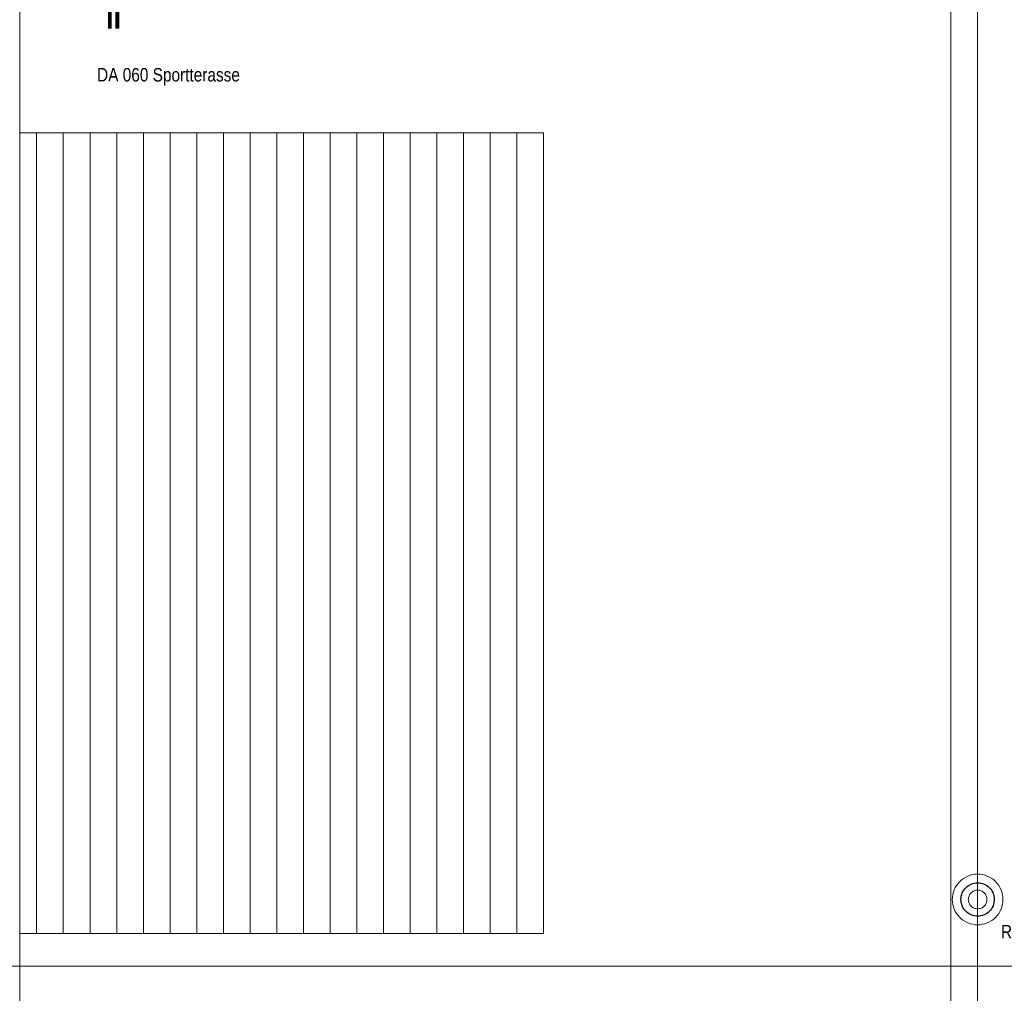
# Model space of a CAD drawing. Extents: x -720 to 300, y 62 to 1112.
# Tile 41 of 60: x -600 to -453, y 831 to 977. Entities that reach past the tile are written whole.
import ezdxf
from ezdxf.lldxf.tags import DXFTag

# ---------------------------------------------------------------- set-up
doc = ezdxf.new("R2010")
doc.units = 0
doc.layers.get('0').update_dxf_attribs({"lineweight": 13})
for name, color, linetype, lineweight, true_color in [('30 -36 Dächer- 3 Dachbeläge', 9, 'Continuous', 15, 0x808080), ('60- 61 allgemeine Ausstattung- 4 Terrassen', 9, 'Continuous', 9, 0x808080), ('70 -72 Beschriftung- 1 Beschriftung allgemein', 7, 'Continuous', 9, 0xff6633)]:
    doc.layers.add(name, color=color, linetype=linetype, lineweight=lineweight, true_color=true_color)
doc.layers.add('70 -71 Achsen- 1 Gebäudeachsen', color=7, linetype='STRICHPUNKT2-A06DN9U3MF', lineweight=18)
doc.layers.add('70 -72 Beschriftung- 5 Höhenkoten', color=7, linetype='Continuous', lineweight=15)
doc.styles.get("Standard").update_dxf_attribs({"font": 'ARIALN.TTF'})
tags = doc.linetypes.add('grob-A06DN9U4MF', pattern=[14, 3, -8, 3]).pattern_tags.tags
tags[8:9] = [DXFTag(74, 4), DXFTag(75, 0), DXFTag(340, '0'), DXFTag(46, 0.0), DXFTag(50, 0.0), DXFTag(44, 0.0), DXFTag(45, 0.0)]
tags[6:7] = [DXFTag(74, 4), DXFTag(75, 0), DXFTag(340, '0'), DXFTag(46, 0.0), DXFTag(50, 0.0), DXFTag(44, 0.0), DXFTag(45, 0.0)]
tags[4:5] = [DXFTag(74, 4), DXFTag(75, 0), DXFTag(340, '0'), DXFTag(46, 0.0), DXFTag(50, 0.0), DXFTag(44, 0.0), DXFTag(45, 0.0)]
tags = doc.linetypes.add('STRICHPUNKT2-A06DN9U3MF', pattern=[12.7, 6.35, -3.175, 0, -3.175]).pattern_tags.tags
tags[10:11] = [DXFTag(74, 4), DXFTag(75, 0), DXFTag(340, '0'), DXFTag(46, 0.0), DXFTag(50, 0.0), DXFTag(44, 0.0), DXFTag(45, 0.0)]
tags[8:9] = [DXFTag(74, 4), DXFTag(75, 0), DXFTag(340, '0'), DXFTag(46, 0.0), DXFTag(50, 0.0), DXFTag(44, 0.0), DXFTag(45, 0.0)]
tags[6:7] = [DXFTag(74, 4), DXFTag(75, 0), DXFTag(340, '0'), DXFTag(46, 0.0), DXFTag(50, 0.0), DXFTag(44, 0.0), DXFTag(45, 0.0)]
tags[4:5] = [DXFTag(74, 4), DXFTag(75, 0), DXFTag(340, '0'), DXFTag(46, 0.0), DXFTag(50, 0.0), DXFTag(44, 0.0), DXFTag(45, 0.0)]

# ---------------------------------------------------------------- blocks, each defined once
blk = doc.blocks.new('Referenz-A06DN9U5MF')
at = {"layer": '30 -36 Dächer- 3 Dachbeläge', "color": 0, "linetype": 'Continuous', "ltscale": 0.15}
blk.add_line((-600.45, 766.51), (-600.45, 1008.31), dxfattribs=at)
at = {"layer": '60- 61 allgemeine Ausstattung- 4 Terrassen', "color": 0, "linetype": 'Continuous', "ltscale": 0.13}
blk.add_line((-460.85, 770.91), (-460.85, 1003.91), dxfattribs=at)
at = {"layer": '60- 61 allgemeine Ausstattung- 4 Terrassen', "color": 0}
for p, q in [((-600.45, 959.81), (-521.91, 959.81)), ((-600.45, 839.81), (-600.45, 959.81)), ((-597.91, 959.81), (-597.91, 839.81)), ((-593.91, 959.81), (-593.91, 839.81)), ((-589.91, 959.81), (-589.91, 839.81)), ((-585.91, 959.81), (-585.91, 839.81)), ((-581.91, 959.81), (-581.91, 839.81)), ((-577.91, 959.81), (-577.91, 839.81)), ((-573.91, 959.81), (-573.91, 839.81)), ((-569.91, 959.81), (-569.91, 839.81)), ((-565.91, 959.81), (-565.91, 839.81)), ((-561.91, 959.81), (-561.91, 839.81)), ((-557.91, 959.81), (-557.91, 839.81)), ((-553.91, 959.81), (-553.91, 839.81)), ((-549.91, 959.81), (-549.91, 839.81)), ((-545.91, 959.81), (-545.91, 839.81)), ((-541.91, 959.81), (-541.91, 839.81)), ((-537.91, 959.81), (-537.91, 839.81)), ((-533.91, 959.81), (-533.91, 839.81)), ((-529.91, 959.81), (-529.91, 839.81)), ((-525.91, 959.81), (-525.91, 839.81)), ((-521.91, 959.81), (-521.91, 839.81)), ((-521.91, 839.81), (-600.45, 839.81))]:
    blk.add_line(p, q, dxfattribs=at)
at = {"layer": '60- 61 allgemeine Ausstattung- 4 Terrassen', "color": 0, "lineweight": 25}
for p, q in [((-457.81, 847.22), (-457.58, 847.3)), ((-457.58, 847.3), (-457.34, 847.36)), ((-457.34, 847.36), (-457.09, 847.4)), ((-457.09, 847.4), (-456.85, 847.41)), ((-456.85, 847.41), (-456.6, 847.4)), ((-456.6, 847.4), (-456.36, 847.36)), ((-456.36, 847.36), (-456.12, 847.3)), ((-456.12, 847.3), (-455.89, 847.22)), ((-459.24, 845.64), (-459.16, 845.87)), ((-459.16, 845.87), (-459.05, 846.09)), ((-459.05, 846.09), (-458.93, 846.3)), ((-458.93, 846.3), (-458.78, 846.5)), ((-458.78, 846.5), (-458.62, 846.68)), ((-458.62, 846.68), (-458.44, 846.84)), ((-458.44, 846.84), (-458.24, 846.99)), ((-458.24, 846.99), (-458.03, 847.12)), ((-458.03, 847.12), (-457.81, 847.22)), ((-455.89, 847.22), (-455.67, 847.12)), ((-455.67, 847.12), (-455.46, 846.99)), ((-455.46, 846.99), (-455.26, 846.84)), ((-455.26, 846.84), (-455.08, 846.68)), ((-455.08, 846.68), (-454.92, 846.5)), ((-454.92, 846.5), (-454.77, 846.3)), ((-454.77, 846.3), (-454.65, 846.09)), ((-454.65, 846.09), (-454.54, 845.87)), ((-454.54, 845.87), (-454.46, 845.64)), ((-459.35, 844.91), (-459.34, 845.16)), ((-459.34, 844.67), (-459.35, 844.91)), ((-459.34, 845.16), (-459.3, 845.4)), ((-459.3, 844.42), (-459.34, 844.67)), ((-459.3, 845.4), (-459.24, 845.64)), ((-459.24, 844.19), (-459.3, 844.42)), ((-454.46, 845.64), (-454.4, 845.4)), ((-454.4, 844.42), (-454.46, 844.19)), ((-454.4, 845.4), (-454.36, 845.16)), ((-454.36, 844.67), (-454.4, 844.42)), ((-454.36, 845.16), (-454.35, 844.91)), ((-454.35, 844.91), (-454.36, 844.67)), ((-459.16, 843.96), (-459.24, 844.19)), ((-459.05, 843.73), (-459.16, 843.96)), ((-458.93, 843.52), (-459.05, 843.73)), ((-458.78, 843.33), (-458.93, 843.52)), ((-458.62, 843.14), (-458.78, 843.33)), ((-458.44, 842.98), (-458.62, 843.14)), ((-458.24, 842.83), (-458.44, 842.98)), ((-458.03, 842.71), (-458.24, 842.83)), ((-455.46, 842.83), (-455.67, 842.71)), ((-455.26, 842.98), (-455.46, 842.83)), ((-455.08, 843.14), (-455.26, 842.98)), ((-454.92, 843.33), (-455.08, 843.14)), ((-454.77, 843.52), (-454.92, 843.33)), ((-454.65, 843.73), (-454.77, 843.52)), ((-454.54, 843.96), (-454.65, 843.73)), ((-454.46, 844.19), (-454.54, 843.96)), ((-457.81, 842.6), (-458.03, 842.71)), ((-457.58, 842.52), (-457.81, 842.6)), ((-457.34, 842.46), (-457.58, 842.52)), ((-457.09, 842.42), (-457.34, 842.46)), ((-456.85, 842.41), (-457.09, 842.42)), ((-456.6, 842.42), (-456.85, 842.41)), ((-456.36, 842.46), (-456.6, 842.42)), ((-456.12, 842.52), (-456.36, 842.46)), ((-455.89, 842.6), (-456.12, 842.52)), ((-455.67, 842.71), (-455.89, 842.6))]:
    blk.add_line(p, q, dxfattribs=at)
at = {"layer": '70 -71 Achsen- 1 Gebäudeachsen', "color": 0, "linetype": 'STRICHPUNKT2-A06DN9U3MF', "ltscale": 0.18}
for p, q in [((-456.85, 1084.85), (-456.85, 85.41)), ((-682.49, 834.91), (76.46, 834.91))]:
    blk.add_line(p, q, dxfattribs=at)
at = {"layer": '70 -72 Beschriftung- 1 Beschriftung allgemein', "color": 0, "linetype": 'grob-A06DN9U4MF', "ltscale": 0.13}
for p, q in [((-457.22, 848.69), (-456.85, 848.71)), ((-456.85, 848.71), (-456.48, 848.69)), ((-460.01, 847.02), (-459.79, 847.32)), ((-459.79, 847.32), (-459.54, 847.6)), ((-459.54, 847.6), (-459.26, 847.85)), ((-459.26, 847.85), (-458.96, 848.07)), ((-458.96, 848.07), (-458.64, 848.26)), ((-458.64, 848.26), (-458.3, 848.42)), ((-458.3, 848.42), (-457.95, 848.55)), ((-457.95, 848.55), (-457.59, 848.64)), ((-457.59, 848.64), (-457.22, 848.69)), ((-456.48, 848.69), (-456.11, 848.64)), ((-456.11, 848.64), (-455.75, 848.55)), ((-455.75, 848.55), (-455.4, 848.42)), ((-455.4, 848.42), (-455.06, 848.26)), ((-455.06, 848.26), (-454.74, 848.07)), ((-454.74, 848.07), (-454.44, 847.85)), ((-454.44, 847.85), (-454.16, 847.6)), ((-454.16, 847.6), (-453.91, 847.32)), ((-453.91, 847.32), (-453.69, 847.02)), ((-460.58, 845.65), (-460.49, 846.02)), ((-460.49, 846.02), (-460.36, 846.37)), ((-460.36, 846.37), (-460.2, 846.7)), ((-460.2, 846.7), (-460.01, 847.02)), ((-453.69, 847.02), (-453.5, 846.7)), ((-453.5, 846.7), (-453.34, 846.37)), ((-453.34, 846.37), (-453.21, 846.02)), ((-453.21, 846.02), (-453.12, 845.65)), ((-460.65, 844.91), (-460.63, 845.28)), ((-460.63, 844.54), (-460.65, 844.91)), ((-460.63, 845.28), (-460.58, 845.65)), ((-460.58, 844.17), (-460.63, 844.54)), ((-453.12, 845.65), (-453.07, 845.28)), ((-453.07, 844.54), (-453.12, 844.17)), ((-453.07, 845.28), (-453.05, 844.91)), ((-453.05, 844.91), (-453.07, 844.54)), ((-460.49, 843.81), (-460.58, 844.17)), ((-460.36, 843.46), (-460.49, 843.81)), ((-460.2, 843.12), (-460.36, 843.46)), ((-460.01, 842.8), (-460.2, 843.12)), ((-459.79, 842.5), (-460.01, 842.8)), ((-453.69, 842.8), (-453.91, 842.5)), ((-453.5, 843.12), (-453.69, 842.8)), ((-453.34, 843.46), (-453.5, 843.12)), ((-453.21, 843.81), (-453.34, 843.46)), ((-453.12, 844.17), (-453.21, 843.81)), ((-459.54, 842.23), (-459.79, 842.5)), ((-459.26, 841.97), (-459.54, 842.23)), ((-458.96, 841.75), (-459.26, 841.97)), ((-458.64, 841.56), (-458.96, 841.75)), ((-458.3, 841.4), (-458.64, 841.56)), ((-457.95, 841.28), (-458.3, 841.4)), ((-455.4, 841.4), (-455.75, 841.28)), ((-455.06, 841.56), (-455.4, 841.4)), ((-454.74, 841.75), (-455.06, 841.56)), ((-454.44, 841.97), (-454.74, 841.75)), ((-454.16, 842.23), (-454.44, 841.97)), ((-453.91, 842.5), (-454.16, 842.23)), ((-457.59, 841.19), (-457.95, 841.28)), ((-457.22, 841.13), (-457.59, 841.19)), ((-456.85, 841.11), (-457.22, 841.13)), ((-456.48, 841.13), (-456.85, 841.11)), ((-456.11, 841.19), (-456.48, 841.13)), ((-455.75, 841.28), (-456.11, 841.19))]:
    blk.add_line(p, q, dxfattribs=at)
at = {"layer": '70 -72 Beschriftung- 1 Beschriftung allgemein', "color": 0, "linetype": 'Continuous', "ltscale": 0.13}
for p, q in [((-458.01, 845.69), (-457.93, 845.8)), ((-457.93, 845.8), (-457.84, 845.9)), ((-457.84, 845.9), (-457.74, 845.99)), ((-457.74, 845.99), (-457.63, 846.08)), ((-457.63, 846.08), (-457.51, 846.15)), ((-457.51, 846.15), (-457.39, 846.21)), ((-457.39, 846.21), (-457.26, 846.25)), ((-457.26, 846.25), (-457.12, 846.29)), ((-457.12, 846.29), (-456.99, 846.31)), ((-456.99, 846.31), (-456.85, 846.31)), ((-456.85, 846.31), (-456.71, 846.31)), ((-456.71, 846.31), (-456.58, 846.29)), ((-456.58, 846.29), (-456.44, 846.25)), ((-456.44, 846.25), (-456.31, 846.21)), ((-456.31, 846.21), (-456.19, 846.15)), ((-456.19, 846.15), (-456.07, 846.08)), ((-456.07, 846.08), (-455.96, 845.99)), ((-455.96, 845.99), (-455.86, 845.9)), ((-455.86, 845.9), (-455.77, 845.8)), ((-455.77, 845.8), (-455.69, 845.69)), ((-458.25, 844.91), (-458.24, 845.05)), ((-458.24, 844.77), (-458.25, 844.91)), ((-458.24, 845.05), (-458.22, 845.19)), ((-458.22, 844.64), (-458.24, 844.77)), ((-458.22, 845.19), (-458.19, 845.32)), ((-458.19, 844.51), (-458.22, 844.64)), ((-458.19, 845.32), (-458.14, 845.45)), ((-458.14, 844.38), (-458.19, 844.51)), ((-458.14, 845.45), (-458.08, 845.57)), ((-458.08, 844.25), (-458.14, 844.38)), ((-458.08, 845.57), (-458.01, 845.69)), ((-455.69, 845.69), (-455.62, 845.57)), ((-455.62, 845.57), (-455.56, 845.45)), ((-455.56, 844.38), (-455.62, 844.25)), ((-455.56, 845.45), (-455.51, 845.32)), ((-455.51, 844.51), (-455.56, 844.38)), ((-455.51, 845.32), (-455.48, 845.19)), ((-455.48, 844.64), (-455.51, 844.51)), ((-455.48, 845.19), (-455.46, 845.05)), ((-455.46, 844.77), (-455.48, 844.64)), ((-455.46, 845.05), (-455.45, 844.91)), ((-455.45, 844.91), (-455.46, 844.77)), ((-458.01, 844.13), (-458.08, 844.25)), ((-457.93, 844.02), (-458.01, 844.13)), ((-457.84, 843.92), (-457.93, 844.02)), ((-457.74, 843.83), (-457.84, 843.92)), ((-457.63, 843.75), (-457.74, 843.83)), ((-457.51, 843.68), (-457.63, 843.75)), ((-457.39, 843.62), (-457.51, 843.68)), ((-457.26, 843.57), (-457.39, 843.62)), ((-457.12, 843.54), (-457.26, 843.57)), ((-456.99, 843.52), (-457.12, 843.54)), ((-456.85, 843.51), (-456.99, 843.52)), ((-456.71, 843.52), (-456.85, 843.51)), ((-456.58, 843.54), (-456.71, 843.52)), ((-456.44, 843.57), (-456.58, 843.54)), ((-456.31, 843.62), (-456.44, 843.57)), ((-456.19, 843.68), (-456.31, 843.62)), ((-456.07, 843.75), (-456.19, 843.68)), ((-455.96, 843.83), (-456.07, 843.75)), ((-455.86, 843.92), (-455.96, 843.83)), ((-455.77, 844.02), (-455.86, 843.92)), ((-455.69, 844.13), (-455.77, 844.02)), ((-455.62, 844.25), (-455.69, 844.13))]:
    blk.add_line(p, q, dxfattribs=at)
at = {"layer": '70 -72 Beschriftung- 1 Beschriftung allgemein', "color": 0, "linetype": 'Continuous', "ltscale": 0.13, "insert": (-587.5, 978.93), "char_height": 3.5241, "attachment_point": 1, "rotation": 0}
blk.add_mtext('{\\fArial Narrow|b1|i0;II}', dxfattribs=at)
at = {"layer": '70 -72 Beschriftung- 1 Beschriftung allgemein', "color": 0, "linetype": 'Continuous', "ltscale": 0.13, "insert": (-453.35, 841.09), "char_height": 2.0138, "attachment_point": 1}
blk.add_mtext('{\\fArial Narrow;RO 139,7 x 10,0}', dxfattribs=at)
at = {"layer": '70 -72 Beschriftung- 5 Höhenkoten', "color": 0, "linetype": 'Continuous', "ltscale": 0.15, "insert": (-588.85, 969.52), "char_height": 2.0138, "attachment_point": 1}
blk.add_mtext('{\\fArial Narrow;DA 060 Sportterasse}', dxfattribs=at)

msp = doc.modelspace()

# ---------------------------------------------------------------- block references
at = {"color": 8, "lineweight": 13, "ltscale": 0.13, "true_color": 0x808080}
msp.add_blockref('Referenz-A06DN9U5MF', (0, 0), dxfattribs=at)

doc.saveas('drawing.dxf')
